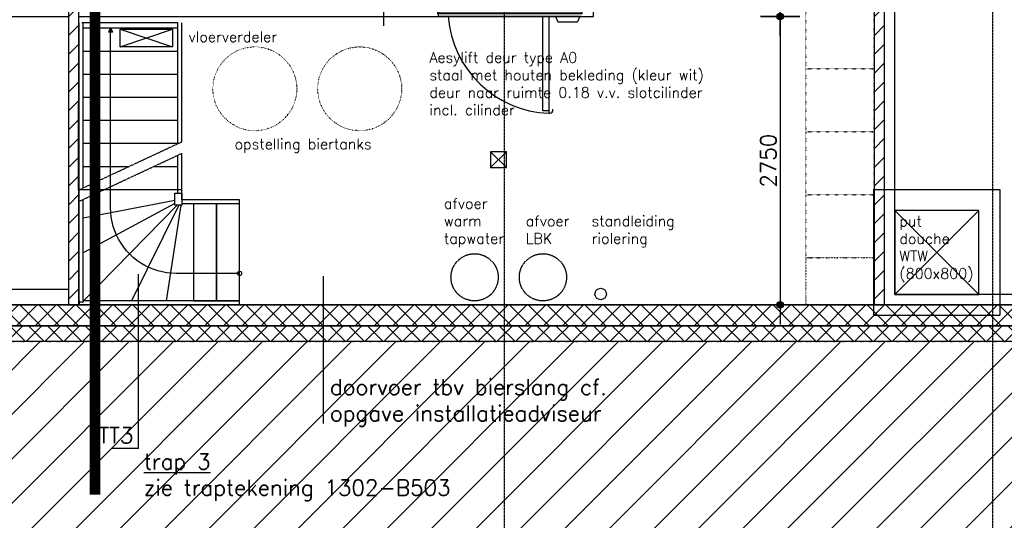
# Model space of a CAD drawing. Header units: millimetres. Extents: x -41560 to 117593, y -41642 to 17656.
# Tile 10 of 30: x 1738 to 11130, y -20560 to -15786. Entities that reach past the tile are written whole.
import ezdxf
from ezdxf.lldxf.tags import DXFTag

# ---------------------------------------------------------------- set-up
doc = ezdxf.new("R2010")
doc.units = ezdxf.units.MM
doc.header["$LTSCALE"] = 0.5
doc.header["$PDMODE"] = 3
doc.header["$PDSIZE"] = 100
for name, pattern in [('ACAD_ISO07W100', [3, 0, -3]), ('CENTER2', [28.575, 19.05, -3.175, 3.175, -3.175]), ('DASHDOT2', [12.7, 6.35, -3.175, 0, -3.175]), ('HIDDEN2', [4.7625, 3.175, -1.5875])]:
    doc.linetypes.add(name, pattern=pattern)
for name, color, linetype in [('arc. 9', 9, 'Continuous'), ('brandscheidingen', 250, 'Continuous'), ('inrichting los', 7, 'ACAD_ISO07W100'), ('inrichting terrein', 7, 'ACAD_ISO07W100'), ('maat 1.5mm', 210, 'Continuous'), ('pen 0.05mm', 7, 'Continuous'), ('pen 0.10mm', 6, 'Continuous'), ('pen 0.15mm', 1, 'Continuous'), ('pen 0.20mm', 2, 'Continuous'), ('stramien', 9, 'CENTER2'), ('tekst 1.0mm', 7, 'Continuous'), ('tekst 1.5mm', 210, 'Continuous'), ('tekst 5.0mm', 201, 'Continuous'), ('tekstblocks', 6, 'Continuous')]:
    doc.layers.add(name, color=color, linetype=linetype)
doc.layers.add('hulplijn', color=140, linetype='Continuous', plot=False)
doc.layers.add('hulplijn opp', color=31, linetype='Continuous', plot=False)
doc.styles.add('1.0mm tekst', font='romans.shx', dxfattribs={"height": 1})
doc.styles.add('1.5mm tekst', font='romans.shx', dxfattribs={"height": 1.5})
doc.styles.get("Standard").update_dxf_attribs({"font": 'arial.ttf'})
tags = doc.linetypes.add('WBDBO30', pattern='A,12.7,-5.08,["30",Standard,S=3,R=0,X=-2.54,Y=-1.27],-6.35', length=24.13).pattern_tags.tags
tags[6] = DXFTag(74, 10)
doc.dimstyles.new('1.5mm maat', dxfattribs={"dimscale": 0, "dimtxt": 1.5, "dimasz": 0.75, "dimexe": 1.25, "dimexo": 0.625, "dimgap": 0.375, "dimtad": 1, "dimdec": 0, "dimtxsty": '1.5mm tekst', "dimblk": 'dot maatlijn-GVA', "dimcen": 2.5, "dimse1": 1, "dimse2": 1, "dimclrd": 7, "dimclrt": 256, "dimadec": 0, "dimazin": 0, "dimtfac": 1, "dimtdec": 0, "dimtmove": 0, "dimatfit": 3, "dimfxl": 1, "dimarcsym": 0})

# ---------------------------------------------------------------- blocks, each defined once
blk = doc.blocks.new('*U170')
at = {"layer": 'hulplijn'}
for points in [[(-5, -7), (-5, -107)], [(1039, -7), (1039, -107)]]:
    blk.add_lwpolyline(points, dxfattribs=at)
at = {"layer": 'pen 0.05mm'}
blk.add_lwpolyline([(982, -1042), (982, -112)], dxfattribs=at)
blk.add_arc((982, -112), 930, 180, 270, dxfattribs=at)
at = {"layer": 'pen 0.15mm'}
for points in [[(67, -69), (67, 0), (0, 0), (0, -17), (12, -17), (12, -97), (0, -97), (0, -114), (50, -114), (50, -69), (67, -69)], [(967, -69), (967, 0), (1034, 0), (1034, -17), (1022, -17), (1022, -97), (1034, -97), (1034, -114), (984, -114), (984, -69), (967, -69)]]:
    blk.add_lwpolyline(points, dxfattribs=at)
blk.add_lwpolyline([(982, -112), (52, -112), (52, -72), (982, -72)], close=True, dxfattribs=at)
blk = doc.blocks.new('kleedruimte XL')
at = {"layer": 'arc. 9'}
h = blk.add_hatch(dxfattribs=at)
h.set_pattern_fill('ANSI31', color=256, scale=40, style=0)
h.paths.add_polyline_path([(-3000, -4800), (0, -4800), (0, -4700), (-3000, -4700)])
at = {"layer": 'hulplijn'}
for points in [[(-4000, -4700), (0, -4700), (0, 0), (-4000, 0)], [(-4000, -7550), (0, -7550), (0, -4800), (-4000, -4800)]]:
    blk.add_lwpolyline(points, close=True, dxfattribs=at)
at = {"layer": 'pen 0.05mm'}
for p, q in [((-1292.9, -6100), (-992.9, -6100)), ((-150, -6175), (0, -6025)), ((-150, -6025), (0, -6175)), ((-2000, -6807.1), (-2000, -7107.1)), ((-2075, -7550), (-1925, -7400)), ((-2075, -7400), (-1925, -7550))]:
    blk.add_line(p, q, dxfattribs=at)
for points in [[(-2075, -2158), (-1925, -2158), (-1925, -2308), (-2075, -2308)], [(-4000, -7400), (-4000, -7550), (0, -7550), (0, -4800), (-150, -4800), (-150, -7400), (-3850, -7400), (-3850, -7400)], [(-2457.5, -4975), (-2442.5, -4975), (-2442.5, -4800), (-2457.5, -4800)], [(-1357.5, -4975), (-1342.5, -4975), (-1342.5, -4800), (-1357.5, -4800)], [(-175, -6092.5), (-175, -6107.5), (0, -6107.5), (0, -6092.5)], [(-150, -6025), (0, -6025), (0, -6175), (-150, -6175)], [(-2457.5, -7375), (-2442.5, -7375), (-2442.5, -7550), (-2457.5, -7550)], [(-2075, -7400), (-1925, -7400), (-1925, -7550), (-2075, -7550)], [(-1357.5, -7375), (-1342.5, -7375), (-1342.5, -7550), (-1357.5, -7550)]]:
    blk.add_lwpolyline(points, close=True, dxfattribs=at)
for points in [[(-1925, -2158), (-2075, -2308), (-2075, -2158), (-1925, -2308)], [(-1065.3, -6080.6), (-992.9, -6100), (-1065.3, -6119.4)], [(-2019.4, -7034.7), (-2000, -7107.1), (-1980.6, -7034.7)]]:
    blk.add_lwpolyline(points, dxfattribs=at)
for centre, start, end in [((-2450, -4975), 101.53696, 78.46304), ((-1350, -4975), 101.53696, 78.46304), ((-175, -6100), 11.53696, 348.46304), ((-2450, -7375), 281.53696, 258.46304), ((-1350, -7375), 281.53696, 258.46304)]:
    blk.add_arc(centre, 37.5, start, end, dxfattribs=at)
at = {"layer": 'pen 0.20mm'}
blk.add_lwpolyline([(-3000, -4800), (0, -4800), (0, -4700), (-3000, -4700)], close=True, dxfattribs=at)
at = {"layer": 'tekst 5.0mm', "xscale": -1, "rotation": 180}
blk.add_blockref('*U170', (-3995, -7), dxfattribs=at)
blk = doc.blocks.new('lift primeur 5000 easy')
at = {"layer": 'hulplijn'}
blk.add_lwpolyline([(-1380, 0), (0, 0), (0, 1550), (-1380, 1550)], close=True, dxfattribs=at)
at = {"layer": 'pen 0.05mm'}
for p, q in [((-317.5, 2502), (-307.5, 2502)), ((-317.5, 2480), (-317.5, 2502)), ((-277.5, 2472), (-277.5, 2462)), ((-252.5, 1580), (-232.5, 1630)), ((-232.5, 1630), (-42.5, 1630)), ((-22.5, 1580), (-42.5, 1630)), ((-7.5, 1580), (-1372.5, 1580)), ((-1372.5, 1525), (-1372.5, 1580)), ((-7.5, 1535), (-1372.5, 1535)), ((-1372.5, 1535), (-1372.5, 15)), ((-7.5, 1525), (-1372.5, 1525)), ((-1362.5, 1535), (-1362.5, 25)), ((-272.5, 1525), (-1362.5, 1525)), ((-1352.5, 1515), (-1352.5, 35)), ((-1352.5, 1515), (-287.5, 1515)), ((-1275.5, 1580), (-1275.5, 1525)), ((-375.5, 1580), (-375.5, 1525)), ((-342.5, 1025), (-342.5, 1515)), ((-287.5, 35), (-287.5, 1515)), ((-272.5, 25), (-272.5, 1525)), ((-17.5, 1525), (-262.5, 1525)), ((-262.5, 25), (-262.5, 1525)), ((-17.5, 25), (-17.5, 1525)), ((-7.5, 1525), (-7.5, 1580)), ((-7.5, 15), (-7.5, 1535)), ((-427.5, 435.8), (-427.5, 1114.2)), ((-407.5, 436), (-407.5, 1114)), ((-342.5, 35), (-342.5, 525)), ((-1372.5, 25), (-1372.5, -30)), ((-1372.5, 15), (-7.5, 15)), ((-1362.5, 25), (-272.5, 25)), ((-1352.5, 35), (-287.5, 35)), ((-1352.5, 35), (-287.5, 35)), ((-1352.5, 35), (-287.5, 35)), ((-262.5, 25), (-17.5, 25)), ((-7.5, -30), (-1372.5, -30)), ((-252.5, -30), (-232.5, -80)), ((-232.5, -80), (-42.5, -80)), ((-22.5, -30), (-42.5, -80)), ((-317.5, -930), (-317.5, -952)), ((-277.5, -922), (-277.5, -912)), ((-317.5, -952), (-307.5, -952))]:
    blk.add_line(p, q, dxfattribs=at)
for points in [[(-375.5, 2480), (-375.5, 1580), (-317.5, 1580), (-317.5, 2480)], [(-1275.5, 1580), (-1275.5, 1525), (-375.5, 1525), (-375.5, 1580)], [(-59.4, 652.5), (-59.4, 1096.5), (-220.5, 1096.5), (-220.5, 652.5)], [(-307.5, 525), (-307.5, 1025), (-407.5, 1025), (-407.5, 525)], [(-332.5, 912.2), (-332.5, 962.2), (-382.5, 962.2), (-382.5, 912.2)], [(-332.5, 842.2), (-332.5, 892.2), (-382.5, 892.2), (-382.5, 842.2)], [(-332.5, 587.5), (-332.5, 617.5), (-382.5, 617.5), (-382.5, 587.5)], [(-375.5, -930), (-375.5, -30), (-317.5, -30), (-317.5, -930)]]:
    blk.add_lwpolyline(points, close=True, dxfattribs=at)
for centre, radius in [((-140, 775), 46), ((-140, 775), 21), ((-357.5, 556.1), 15)]:
    blk.add_circle(centre, radius, dxfattribs=at)
for centre, radius, start, end in [((-282.2, 1506.6), 996, 92.03091, 175.77505), ((-307.5, 2472), 30, 0, 90), ((-31.6, 1106.4), 396, 141.73635, 178.86267), ((-31.6, 1106.4), 376, 145.78476, 178.83282), ((-140, 972.7), 90, 153.42633, 206.57367), ((-140, 972.7), 90, 333.57589, 26.42411), ((-140, 775), 90, 153.42633, 206.57367), ((-140, 775), 90, 333.57589, 26.42411), ((-31.6, 443.6), 396, 181.13733, 218.26365), ((-31.6, 443.6), 376, 181.16718, 214.21524), ((-282.2, 43.4), 996, 184.22495, 267.96909), ((-307.5, -922), 30, 270, 0)]:
    blk.add_arc(centre, radius, start, end, dxfattribs=at)
blk = doc.blocks.new('oppervlakte bgg-02')
at = {"layer": 'hulplijn opp'}
for points in [[(10784.6, -10955.7), (17212.1, -10955.7), (17212.1, -11045.7), (17412.1, -11045.7), (17412.1, -11045.7), (17412.1, -11045.7), (17412.1, -13765.7), (17212.1, -13765.7), (17212.1, -18505.7), (11487.1, -18505.7), (11487.1, -15655.7), (11487.1, -13155.7), (10786.1, -13155.7)], [(3799.4, -17407.6), (3802.1, -15755.7), (4785.3, -15755.7), (4785.3, -15755.7), (8712.1, -15755.7), (8712.1, -13255.7), (11387.1, -13255.7), (11387.1, -18505.7), (5335.3, -18505.7), (5335.3, -17503.2), (4785.4, -17503.2), (4785.4, -17407.6)], [(-297.9, -15755.7), (152.1, -15755.7), (1202.1, -15755.7), (3702.1, -15755.7), (3702.1, -18505.7), (-297.9, -18505.7)]]:
    blk.add_lwpolyline(points, close=True, dxfattribs=at)
blk = doc.blocks.new('1302-stramien-01')
at = {"layer": 'hulplijn'}
for points in [[(-350, 350), (42350, 350), (42350, -18810), (-350, -18810)], [(-200, 200), (42200, 200), (42200, -18660), (-200, -18660)], [(0, 0), (42000, 0), (42000, -18460), (0, -18460)]]:
    blk.add_lwpolyline(points, close=True, dxfattribs=at)
at = {"layer": 'stramien'}
for p, q in [((32650, -23329.4), (32650, 10339)), ((37310, -23329.4), (37310, 10339)), ((-13468.9, -18460), (52270, -18460))]:
    blk.add_line(p, q, dxfattribs=at)
blk = doc.blocks.new('dot maatlijn-GVA')
at = {"layer": 'maat 1.5mm'}
h = blk.add_hatch(color=7, dxfattribs=at)
edge = h.paths.add_edge_path()
edge.add_arc((0, 0), 0.4, 0, 360)
at = {"layer": 'maat 1.5mm', "color": 7}
for points in [[(0, 2.5), (0, -2.5)], [(-2.5, 0), (2.5, 0)]]:
    blk.add_lwpolyline(points, dxfattribs=at)
blk.add_circle((0, 0), 0.4, dxfattribs=at)
blk = doc.blocks.new('*D259')
at = {"layer": 'defpoints', "color": 0, "transparency": 16777216}
for p in [(9987.1, -15475.1), (9987.1, -18505.7), (15712.1, -18505.7)]:
    blk.add_point(p, dxfattribs=at)
at = {"layer": 'tekst 1.5mm', "color": 7, "lineweight": -2, "transparency": 16777216}
blk.add_line((15637.1, -15475.1), (10062.1, -15475.1), dxfattribs=at)
at = {"layer": 'tekst 1.5mm', "color": 7, "lineweight": -2, "transparency": 16777216, "xscale": 75, "yscale": 75, "zscale": 75, "rotation": 180}
blk.add_blockref('dot maatlijn-GVA', (9987.1, -15475.1), dxfattribs=at)
at = {"layer": 'tekst 1.5mm', "color": 7, "lineweight": -2, "transparency": 16777216, "xscale": 75, "yscale": 75, "zscale": 75}
blk.add_blockref('dot maatlijn-GVA', (15712.1, -15475.1), dxfattribs=at)
at = {"layer": 'tekst 1.5mm', "transparency": 16777216, "insert": (12849.6, -15362.6), "char_height": 150, "attachment_point": 5, "style": '1.5mm tekst'}
blk.add_mtext('5725', dxfattribs=at)
blk = doc.blocks.new('*D261')
at = {"layer": 'defpoints', "color": 0, "transparency": 16777216}
for p in [(7212.1, -15755.7), (8966.2, -18505.7), (8991.8, -18505.7)]:
    blk.add_point(p, dxfattribs=at)
at = {"layer": 'tekst 1.5mm', "color": 7, "lineweight": -2, "transparency": 16777216}
blk.add_line((8991.8, -15830.7), (8991.8, -18430.7), dxfattribs=at)
at = {"layer": 'tekst 1.5mm', "color": 7, "lineweight": -2, "transparency": 16777216, "xscale": 75, "yscale": 75, "zscale": 75}
for p, rotation in [((8991.8, -15755.7), 90), ((8991.8, -18505.7), 270)]:
    blk.add_blockref('dot maatlijn-GVA', p, dxfattribs=dict(at, rotation=rotation))
at = {"layer": 'tekst 1.5mm', "transparency": 16777216, "insert": (8879.3, -17130.7), "char_height": 150, "attachment_point": 5, "rotation": 90, "style": '1.5mm tekst'}
blk.add_mtext('2750', dxfattribs=at)
blk = doc.blocks.new('*D262')
at = {"layer": 'defpoints', "color": 0, "transparency": 16777216}
for p in [(7212.1, -13255.7), (7212.1, -15755.7), (8991.8, -15755.7)]:
    blk.add_point(p, dxfattribs=at)
at = {"layer": 'tekst 1.5mm', "color": 7, "lineweight": -2, "transparency": 16777216}
blk.add_line((8991.8, -13330.7), (8991.8, -15680.7), dxfattribs=at)
at = {"layer": 'tekst 1.5mm', "color": 7, "lineweight": -2, "transparency": 16777216, "xscale": 75, "yscale": 75, "zscale": 75}
for p, rotation in [((8991.8, -13255.7), 90), ((8991.8, -15755.7), 270)]:
    blk.add_blockref('dot maatlijn-GVA', p, dxfattribs=dict(at, rotation=rotation))
at = {"layer": 'tekst 1.5mm', "transparency": 16777216, "insert": (8879.3, -14505.7), "char_height": 150, "attachment_point": 5, "rotation": 90, "style": '1.5mm tekst'}
blk.add_mtext('2500', dxfattribs=at)
blk = doc.blocks.new('*D267')
at = {"layer": 'defpoints', "color": 0, "transparency": 16777216}
for p in [(4798.7, -10255.7), (4727.9, -15655.7), (5207.2, -15655.7)]:
    blk.add_point(p, dxfattribs=at)
at = {"layer": 'tekst 1.5mm', "color": 7, "lineweight": -2, "transparency": 16777216}
blk.add_line((5207.2, -10330.7), (5207.2, -15580.7), dxfattribs=at)
at = {"layer": 'tekst 1.5mm', "color": 7, "lineweight": -2, "transparency": 16777216, "xscale": 75, "yscale": 75, "zscale": 75}
for p, rotation in [((5207.2, -10255.7), 90), ((5207.2, -15655.7), 270)]:
    blk.add_blockref('dot maatlijn-GVA', p, dxfattribs=dict(at, rotation=rotation))
at = {"layer": 'tekst 1.5mm', "transparency": 16777216, "insert": (5094.7, -12955.7), "char_height": 150, "attachment_point": 5, "rotation": 90, "style": '1.5mm tekst'}
blk.add_mtext('5400', dxfattribs=at)
blk = doc.blocks.new('TT03')
at = {"layer": 'hulplijn'}
for points in [[(0, 0), (0, 2.5)], [(0, 0), (-2.5, 0)]]:
    blk.add_lwpolyline(points, dxfattribs=at)
at = {"layer": 'hulplijn', "insert": (-0.5, 0.5), "char_height": 1.5, "attachment_point": 9, "style": '1.5mm tekst'}
blk.add_mtext_dynamic_manual_height_columns('TT3', width=6266.39313, gutter_width=500, heights=[0], dxfattribs=at)
at = {"layer": 'tekst 1.5mm', "insert": (0.5, -0.5), "char_height": 1.5, "width": 59.91248, "attachment_point": 1, "style": '1.5mm tekst'}
blk.add_mtext('\\pt30;{\\Ltrap 3\\P\\ptz;}zie traptekening 1302-B503', dxfattribs=at)

msp = doc.modelspace()

# ---------------------------------------------------------------- hatches: boundary and pattern name
at = {"layer": 'arc. 9'}
h = msp.add_hatch(dxfattribs=at)
h.set_pattern_fill('ANSI37', color=256, scale=40)
h.paths.add_polyline_path([(16042.1, -13765.7), (16042.1, -18855.7), (-26617.9, -18855.7), (-26617.9, -10965.7), (-26487.9, -10965.7), (-26487.9, -18705.7), (15912.1, -18705.7), (15912.1, -13765.7)])
h = msp.add_hatch(dxfattribs=at)
h.set_pattern_fill('ANSI37', color=256, scale=40)
h.set_pattern_definition([(45, (-1500, 0), (-89.80256, 89.80256), []), (135, (-1500, 0), (-89.80256, -89.80256), [])])
h.paths.add_polyline_path([(15712.1, -13765.7), (15712.1, -18505.7), (-26287.9, -18505.7), (-26287.9, -10965.7), (-26487.9, -10965.7), (-26487.9, -18705.7), (15912.1, -18705.7), (15912.1, -13765.7)])
h = msp.add_hatch(dxfattribs=at)
h.set_pattern_fill('ANSI31', color=256, scale=40, style=0)
h.paths.add_polyline_path([(2202.1, -18505.7), (2302.1, -18505.7), (2302.1, -12049.7), (2202.1, -12049.7)])
h = msp.add_hatch(dxfattribs=at)
h.set_pattern_fill('ANSI31', color=256, scale=40, style=0)
h.set_pattern_definition([(45, (1275, 2929.32), (-89.80256, 89.80256), [])])
h.paths.add_polyline_path([(9887.1, -18505.7), (9987.1, -18505.7), (9987.1, -13155.7), (9887.1, -13155.7)])
at = {"layer": 'inrichting terrein', "ltscale": 0.5}
h = msp.add_hatch(dxfattribs=at)
h.set_pattern_fill('_USER', color=256, scale=300, angle=45, style=0, pattern_type=0)
h.set_pattern_definition([(45, (0, 0), (-212.132, 212.132), [])])
h.paths.add_polyline_path([(16042.1, -15964.6), (23982.1, -17783.4), (23982.1, -20210.4), (24159.6, -21626.3), (23982.1, -26855.7), (18454.6, -26533.3), (13868.5, -26981.9), (8013.5, -26609.7), (1169.9, -27028.8), (-4490.2, -26702.4), (-7062.7, -26993.8), (-10634.4, -26692), (-14746.2, -26911.3), (-18207.4, -26855.7), (-26287.9, -24119), (-34626, -21295.1), (-34155.9, -18820.7), (-33629.1, -16048.2), (-33336.3, -14506.8), (-32865.9, -12030.7), (-26637.9, -12215.7), (-26637.9, -13655.7), (-26637.9, -18855.7), (16062.1, -18855.7), (16062.1, -17333)])
at = {"layer": 'pen 0.05mm'}
for points in [[(2585.3, -15900.7), (2605.3, -15900.7), (2605.3, -15867.7)], [(2605.3, -15867.7), (2605.3, -15900.7), (2625.3, -15900.7)]]:
    msp.add_hatch(color=256, dxfattribs=at).paths.add_polyline_path(points)

# ---------------------------------------------------------------- linework, layer by layer
at = {"layer": 'brandscheidingen', "linetype": 'WBDBO30', "const_width": 100}
msp.add_lwpolyline([(2456.1, -20315.3), (2456.1, -15544), (5479, -15544), (5479, -10717), (18560.3, -10717), (18560.3, -10747.8)], dxfattribs=at)
at = {"layer": 'hulplijn opp'}
msp.add_lwpolyline([(-26637.9, 284.3), (16062.1, 284.3), (16062.3, -3885.7), (16212.1, -3885.7), (16212.1, -17333), (16062.1, -17344.4), (16062.1, -18855.7), (-26637.9, -18855.7)], close=True, dxfattribs=at)
at = {"layer": 'inrichting los', "ltscale": 0.5}
for points in [[(9887.1, -15655.7), (9236.1, -15655.7), (9236.1, -16255.7), (9887.1, -16255.7)], [(9887.1, -16255.7), (9236.1, -16255.7), (9236.1, -16855.7), (9887.1, -16855.7)], [(9887.1, -16855.7), (9236.1, -16855.7), (9236.1, -17455.7), (9887.1, -17455.7)], [(9887.1, -17455.7), (9236.1, -17455.7), (9236.1, -18055.7), (9887.1, -18055.7)]]:
    msp.add_lwpolyline(points, close=True, dxfattribs=at)
at = {"layer": 'inrichting los', "ltscale": 0.3}
msp.add_lwpolyline([(9887.1, -18055.7), (9236.1, -18055.7), (9236.1, -18505.7), (9887.1, -18505.7)], close=True, dxfattribs=at)
at = {"layer": 'inrichting los', "ltscale": 0.5}
for centre in [(3981, -16444.9), (4981, -16444.9)]:
    msp.add_circle(centre, 400, dxfattribs=at)
at = {"layer": 'inrichting terrein', "ltscale": 0.5}
msp.add_lwpolyline([(-26637.9, -18855.7), (16062.1, -18855.7), (16062.1, -17333), (16062.1, -17333), (16042.1, -15964.6), (23982.1, -17783.4), (23982.1, -20210.4), (24159.6, -21626.3), (23982.1, -26855.7), (18454.6, -26533.3), (13868.5, -26981.9), (8013.5, -26609.7), (1169.9, -27028.8), (-4490.2, -26702.4), (-7062.7, -26993.8)], dxfattribs=at)
at = {"layer": 'pen 0.05mm', "linetype": 'HIDDEN2'}
for p, q in [((2305.3, -18467.7), (2305.3, -15815.7)), ((3247.3, -15815.7), (2331.3, -15815.7)), ((2343.3, -17389.8), (2343.3, -15815.7)), ((3247.3, -15867.7), (2343.3, -15867.7)), ((2605.3, -17187.6), (2605.3, -15867.7)), ((3247.3, -16967.6), (3247.3, -15815.7)), ((3285.3, -16949.8), (3285.3, -15815.7)), ((3247.3, -16087.7), (2343.3, -16087.7)), ((3247.3, -16307.6), (2343.3, -16307.6)), ((3247.3, -16527.6), (2343.3, -16527.6)), ((3247.3, -16747.6), (2343.3, -16747.6)), ((3247.3, -16967.6), (2343.3, -16967.6)), ((2776.3, -17187.6), (2343.3, -17187.6))]:
    msp.add_line(p, q, dxfattribs=at)
at = {"layer": 'pen 0.05mm'}
for p, q in [((2605.3, -15867.7), (2585.3, -15900.7)), ((2625.3, -15900.7), (2605.3, -15867.7)), ((2585.3, -15900.7), (2625.3, -15900.7)), ((6380.3, -17045.1), (6230.3, -17195.1)), ((6230.3, -17045.1), (6380.3, -17195.1)), ((2605.3, -17580.7), (2605.3, -17187.6)), ((2606.9, -17625.3), (2605.3, -17580.7)), ((2611.7, -17669.7), (2606.9, -17625.3)), ((2619.6, -17713.6), (2611.7, -17669.7)), ((2630.7, -17756.8), (2619.6, -17713.6)), ((2644.8, -17799.1), (2630.7, -17756.8)), ((2661.8, -17840.3), (2644.8, -17799.1)), ((2681.8, -17880.2), (2661.8, -17840.3)), ((2704.6, -17918.6), (2681.8, -17880.2)), ((2730, -17955.3), (2704.6, -17918.6)), ((2758, -17990), (2730, -17955.3)), ((2788.4, -18022.7), (2758, -17990)), ((2821.1, -18053.1), (2788.4, -18022.7)), ((2855.8, -18081.1), (2821.1, -18053.1)), ((2892.4, -18106.5), (2855.8, -18081.1)), ((2930.8, -18129.3), (2892.4, -18106.5)), ((2970.7, -18149.2), (2930.8, -18129.3)), ((3011.9, -18166.3), (2970.7, -18149.2)), ((3054.3, -18180.4), (3011.9, -18166.3)), ((3097.5, -18191.4), (3054.3, -18180.4)), ((3141.4, -18199.4), (3097.5, -18191.4)), ((3185.8, -18204.1), (3141.4, -18199.4)), ((3230.3, -18205.7), (3185.8, -18204.1)), ((3835.3, -18205.7), (3230.3, -18205.7)), ((3230.3, -18205.7), (3230.3, -18205.7))]:
    msp.add_line(p, q, dxfattribs=at)
at = {"layer": 'pen 0.05mm', "linetype": 'HIDDEN2'}
for points in [[(10086.1, -13229.7), (11586.1, -13229.7), (11586.1, -18405.7), (10086.1, -18405.7)], [(9886.1, -17405.7), (11086.1, -17405.7), (11086.1, -18605.7), (9886.1, -18605.7)]]:
    msp.add_lwpolyline(points, close=True, dxfattribs=at)
at = {"layer": 'pen 0.05mm'}
for points in [[(2695.8, -16044.7), (2695.8, -15875.7), (3195.8, -15875.7), (3195.8, -16044.7)], [(6230.3, -17195.1), (6380.3, -17195.1), (6380.3, -17045.1), (6230.3, -17045.1)], [(10086.1, -18405.7), (10886.1, -18405.7), (10886.1, -17605.7), (10086.1, -17605.7)]]:
    msp.add_lwpolyline(points, close=True, dxfattribs=at)
for points in [[(2695.8, -16044.7), (3195.8, -15875.7)], [(2695.8, -15875.7), (3195.8, -16044.7)], [(10086.1, -17605.7), (10886.1, -18405.7)], [(10886.1, -17605.7), (10086.1, -18405.7)]]:
    msp.add_lwpolyline(points, dxfattribs=at)
at = {"layer": 'pen 0.05mm', "linetype": 'DASHDOT2'}
for points in [[(2305.3, -17407.6), (3285.3, -16949.8)], [(2305.3, -17517.9), (3285.3, -17060.2)]]:
    msp.add_lwpolyline(points, dxfattribs=at)
at = {"layer": 'pen 0.05mm', "linetype": 'HIDDEN2'}
for centre in [(6077.1, -18242.6), (6729, -18242.6)]:
    msp.add_circle(centre, 225, dxfattribs=at)
at = {"layer": 'pen 0.05mm'}
msp.add_circle((3835.3, -18205.7), 20, dxfattribs=at)
at = {"layer": 'pen 0.10mm'}
msp.add_lwpolyline([(16042.1, -13765.7), (16042.1, -18855.7), (-26617.9, -18855.7), (-26617.9, -10965.7), (-26487.9, -10965.7), (-26487.9, -18705.7), (15912.1, -18705.7), (15912.1, -13765.7)], close=True, dxfattribs=at)
at = {"layer": 'pen 0.15mm'}
for p, q in [((2331.3, -15815.7), (2331.3, -15815.7)), ((3259.3, -15815.7), (3259.3, -15815.7)), ((3247.3, -17440.7), (3247.3, -17078)), ((3285.3, -17440.7), (3285.3, -17060.2)), ((3247.3, -17187.6), (3012.6, -17187.6)), ((3247.3, -17407.6), (2343.3, -17407.6)), ((3218.3, -17555.7), (3218.3, -17440.7)), ((3218.3, -17440.7), (3285.4, -17440.7)), ((3285.4, -17440.7), (3285.4, -17555.7)), ((2343.3, -18467.7), (2343.3, -17500.2)), ((3218.3, -17510.1), (2343.3, -17678.5)), ((3218.3, -17539.9), (2343.3, -18010.8)), ((3240.5, -17555.7), (2346.4, -18467.7)), ((3256.4, -17555.7), (2805, -18467.7)), ((3275.1, -17555.7), (3134.8, -18467.7)), ((3285.4, -17555.7), (3218.3, -17555.7)), ((3835.3, -17503.2), (3285.4, -17503.2)), ((3425.3, -17541.2), (3285.4, -17541.2)), ((3395.3, -17541.2), (3395.3, -18467.7)), ((2305.3, -18467.7), (2305.3, -18467.7)), ((2305.3, -18467.7), (2305.3, -18505.7)), ((2305.3, -18479.7), (2305.3, -18467.7)), ((2343.3, -18479.7), (2305.3, -18479.7)), ((2331.3, -18479.7), (2331.3, -18479.7)), ((3835.3, -18467.7), (2343.3, -18467.7)), ((2343.3, -18467.7), (2343.3, -18467.7)), ((2343.3, -18467.7), (2343.3, -18479.7)), ((2305.3, -18505.7), (2343.3, -18505.7)), ((3835.3, -18505.7), (2343.3, -18505.7))]:
    msp.add_line(p, q, dxfattribs=at)
for points in [[(3615.3, -18467.7), (3615.3, -17541.2), (3395.3, -17541.2), (3395.3, -18467.7)], [(3835.3, -18467.7), (3835.3, -17541.2), (3615.3, -17541.2), (3615.3, -18467.7)]]:
    msp.add_lwpolyline(points, close=True, dxfattribs=at)
msp.add_circle((7279.9, -18402), 55, dxfattribs=at)
at = {"layer": 'pen 0.20mm'}
for points in [[(15712.1, -13765.7), (15712.1, -18505.7), (-26287.9, -18505.7), (-26287.9, -10965.7), (-26487.9, -10965.7), (-26487.9, -18705.7), (15912.1, -18705.7), (15912.1, -13765.7)], [(2202.1, -18505.7), (2302.1, -18505.7), (2302.1, -12049.7), (2202.1, -12049.7)], [(9887.1, -18505.7), (9987.1, -18505.7), (9987.1, -13155.7), (9887.1, -13155.7)]]:
    msp.add_lwpolyline(points, close=True, dxfattribs=at)
at = {"layer": 'tekstblocks'}
for points in [[(2872.6, -19874.9), (2872.6, -18211.7)], [(4634.9, -19637.7), (4634.9, -18230.3)]]:
    msp.add_lwpolyline(points, dxfattribs=at)

# ---------------------------------------------------------------- block references
for name, p in [('oppervlakte bgg-02', (-1500, 0)), ('1302-stramien-01', (-26287.9, -45.7)), ('lift primeur 5000 easy', (7102.1, -15725.7))]:
    msp.add_blockref(name, p)
at = {"xscale": -1}
msp.add_blockref('kleedruimte XL', (-1797.9, -10955.7), dxfattribs=at)
at = {"layer": 'tekstblocks', "xscale": 100, "yscale": 100, "zscale": 100}
msp.add_blockref('TT03', (2872.6, -19874.9), dxfattribs=at)

# ---------------------------------------------------------------- texts
at = {"layer": 'inrichting los', "ltscale": 0.3, "insert": (3787.9, -16921), "char_height": 100, "width": 1905.466, "attachment_point": 1, "style": '1.0mm tekst'}
msp.add_mtext('opstelling biertanks', dxfattribs=at)
at = {"layer": 'tekst 1.0mm', "ltscale": 0.3, "char_height": 100, "attachment_point": 1, "style": '1.0mm tekst'}
for s, insert, width in [('vloerverdeler ', (3348.7, -15898.7), 2481.963), ('Aesylift deur type A0\\Pstaal met houten bekleding (kleur wit)\\Pdeur naar ruimte 0.18 v.v. slotcilinder incl. cilinder', (5646, -16096.1), 3009.434)]:
    msp.add_mtext(s, dxfattribs=dict(at, insert=insert, width=width))
at = {"layer": 'tekst 1.0mm', "char_height": 100, "width": 886.087, "attachment_point": 1, "style": '1.0mm tekst'}
for s, insert in [('afvoer\\Pwarm\\Ptapwater', (5784.3, -17489.5)), ('afvoer\\PLBK', (6565.8, -17656.1)), ('standleiding riolering', (7193.2, -17656.1)), ('put \\Pdouche WTW (800x800)', (10129.1, -17656.8))]:
    msp.add_mtext(s, dxfattribs=dict(at, insert=insert))
at = {"layer": 'tekst 1.5mm', "insert": (4697.4, -19214.6), "char_height": 150, "width": 3394.113, "attachment_point": 1, "style": '1.5mm tekst'}
msp.add_mtext('doorvoer tbv bierslang cf. opgave installatieadviseur', dxfattribs=at)

# ---------------------------------------------------------------- dimensions: what is measured, and where the dimension line sits
at = {"layer": 'tekst 1.5mm'}
for base, p1, p2, picture, middle in [((5207.2, -15655.7), (4798.7, -10255.7), (4727.9, -15655.7), '*D267', (5094.7, -12955.7)), ((8991.8, -15755.7), (7212.1, -13255.7), (7212.1, -15755.7), '*D262', (8879.3, -14505.7)), ((8991.8, -18505.7), (7212.1, -15755.7), (8966.2, -18505.7), '*D261', (8879.3, -17130.7))]:
    dim = msp.add_linear_dim(base=base, p1=p1, p2=p2, angle=90, dimstyle='1.5mm maat', dxfattribs=at)
    dim.commit()
    dim.dimension.update_dxf_attribs({"geometry": picture, "text_midpoint": middle})
dim = msp.add_linear_dim(base=(9987.1, -15475.1), p1=(15712.1, -18505.7), p2=(9987.1, -18505.7), dimstyle='1.5mm maat', dxfattribs=at)
dim.commit()
dim.dimension.update_dxf_attribs({"geometry": '*D259', "text_midpoint": (12849.6, -15362.6)})

doc.saveas('drawing.dxf')
